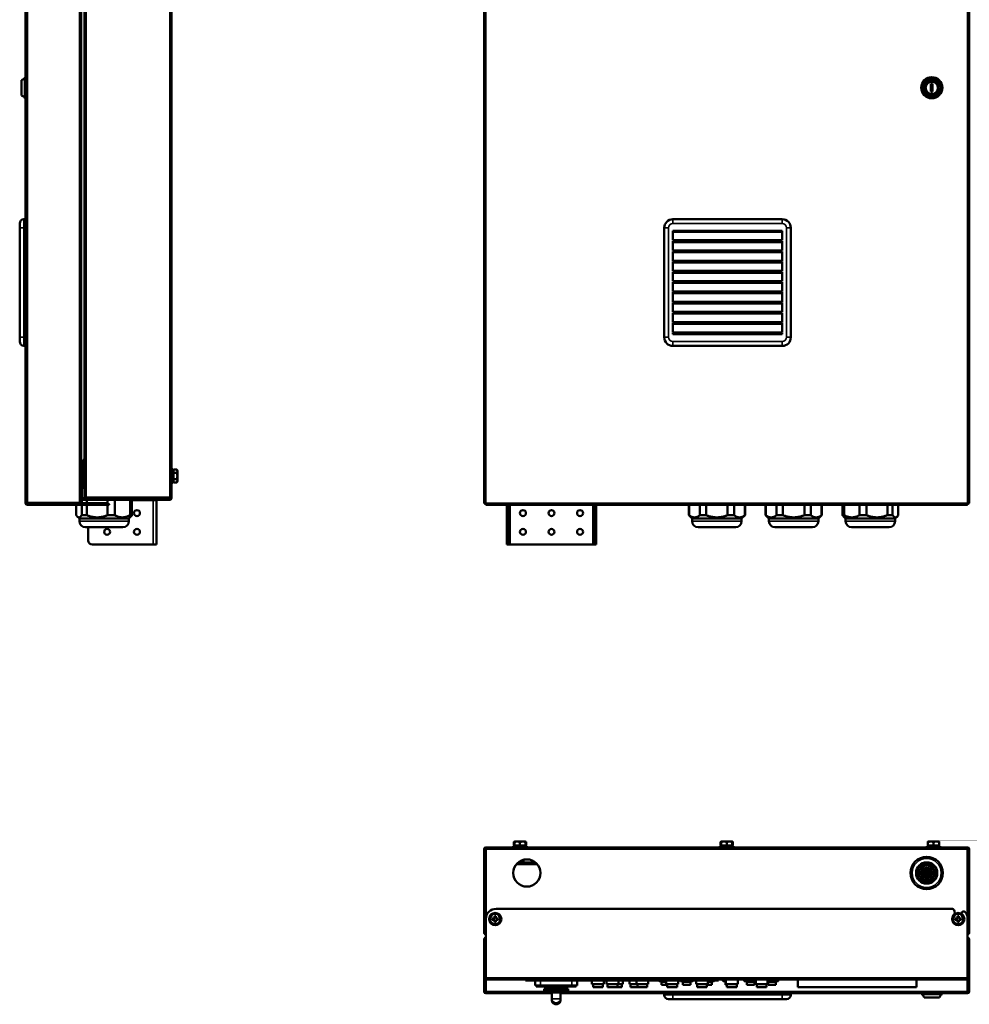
# Model space of a CAD drawing. Header units: millimetres. Extents: x -687 to 6545, y -1613 to 2022.
# Tile 1 of 36: x -681 to 433, y -936 to 219. Entities that reach past the tile are written whole.
import ezdxf

# ---------------------------------------------------------------- set-up
doc = ezdxf.new("R2010")
doc.units = ezdxf.units.MM
doc.layers.add('Видимые тонкие (ГОСТ)', color=7, linetype='Continuous', lineweight=35)
doc.layers.add('Видимый контур (ГОСТ)', color=7, linetype='Continuous', lineweight=50)

msp = doc.modelspace()

# ---------------------------------------------------------------- linework, layer by layer
at = {"layer": 'Видимые тонкие (ГОСТ)'}
for p, q in [((-602.7, 801.6), (-602.7, -341.1)), ((-504.7, -341.1), (-504.7, 801.6)), ((-671.7, 625.7), (-671.7, -347.1)), ((-610.7, -347.1), (-610.7, 625.7)), ((-134, 625.7), (-134, -347.1)), ((431, -347.1), (431, 625.7)), ((-675.7, -15), (-675.7, -25)), ((85.2, -15), (85.2, -20)), ((85.2, -20), (213.7, -20)), ((213.7, -15), (213.7, -20)), ((-675.7, -25), (-680.7, -25)), ((-675.7, -153.5), (-675.7, -25)), ((-675.7, -25), (-673.7, -25)), ((75.2, -25), (80.2, -25)), ((80.2, -153.5), (80.2, -25)), ((223.7, -25), (218.7, -25)), ((218.7, -25), (218.7, -153.5)), ((-675.7, -153.5), (-680.7, -153.5)), ((-675.7, -153.5), (-675.7, -163.5)), ((-673.7, -153.5), (-675.7, -153.5)), ((75.2, -153.5), (80.2, -153.5)), ((85.2, -158.5), (85.2, -163.5)), ((213.7, -158.5), (85.2, -158.5)), ((213.7, -163.5), (213.7, -158.5)), ((223.7, -153.5), (218.7, -153.5)), ((-602.7, -341.1), (-504.7, -341.1)), ((-600.7, -344.3), (-600.7, -343.3)), ((-524.2, -396.7), (-524.2, -344.7)), ((-504.7, -344.3), (-504.7, -343.3)), ((-503.7, -342.2), (-502.7, -342.2)), ((-672.7, -348.2), (-673.7, -348.2)), ((-671.7, -347.1), (-610.7, -347.1)), ((-671.7, -349.2), (-671.7, -350.2)), ((-585.7, -349.2), (-585.7, -348.2)), ((-585.7, -349.2), (-585.7, -350.2)), ((-580.2, -348.2), (-580.2, -349.2)), ((-578.5, -348.2), (-578.5, -349.2)), ((-577.5, -349.2), (-577.5, -350.2)), ((-134, -348.2), (431, -348.2)), ((-105.5, -350.2), (-105.5, -396.7)), ((-8.5, -396.7), (-8.5, -350.2)), ((-610.7, -369.2), (-552.7, -369.2)), ((108, -369.2), (166, -369.2)), ((198, -369.2), (256, -369.2)), ((288, -369.2), (346, -369.2)), ((-107.5, -391.7), (-109.5, -391.7)), ((-4.5, -391.7), (-6.5, -391.7)), ((431, -753.9), (-134, -753.9)), ((-134, -904.9), (431, -904.9)), ((-80.5, -907.9), (-80.5, -906.9)), ((-70, -913.9), (-70, -907.9)), ((-33, -913.9), (-33, -907.9)), ((69, -908.4), (69.5, -908.4)), ((69.5, -908.4), (69.5, -907.9)), ((69.5, -908.4), (69.5, -908.9)), ((77.5, -908.4), (69.5, -908.4)), ((72, -910), (77.5, -910)), ((94, -908.4), (94.5, -908.4)), ((94.5, -908.4), (94.5, -907.9)), ((94.5, -908.4), (94.5, -908.9)), ((108.5, -908.4), (94.5, -908.4)), ((97, -910), (106, -910)), ((108.5, -907.9), (108.5, -908.4)), ((108.5, -908.4), (109, -908.4)), ((108.5, -908.9), (108.5, -908.4)), ((133.5, -908.4), (126.5, -908.4)), ((126.5, -910), (131, -910)), ((133.5, -907.9), (133.5, -908.4)), ((133.5, -908.4), (134, -908.4)), ((133.5, -908.9), (133.5, -908.4)), ((144, -908.4), (144.5, -908.4)), ((144.5, -908.4), (144.5, -906.9)), ((144.5, -908.4), (144.5, -908.9)), ((147.5, -908.4), (144.5, -908.4)), ((147, -910), (147.5, -910)), ((169, -908.4), (169.5, -908.4)), ((169.5, -908.4), (169.5, -906.9)), ((169.5, -908.4), (169.5, -908.9)), ((182.5, -908.4), (169.5, -908.4)), ((172, -910), (181, -910)), ((208.5, -908.4), (196.5, -908.4)), ((197, -910), (206, -910)), ((208.5, -906.9), (208.5, -908.4)), ((208.5, -908.4), (209, -908.4)), ((208.5, -908.9), (208.5, -908.4)), ((-134, -920.9), (-65.2, -920.9)), ((-70, -913.9), (-70, -914.9)), ((-65.5, -919.9), (-37.5, -919.9)), ((-56.5, -921.9), (-56.5, -929.7)), ((-46.5, -929.7), (-46.5, -921.9)), ((-37.8, -920.9), (431, -920.9)), ((-33, -913.9), (-33, -914.9)), ((85.2, -924.9), (85.2, -922.9)), ((213.7, -922.9), (213.7, -924.9)), ((-56.6, -930.9), (-56.6, -930.9)), ((-56.5, -929.7), (-46.5, -929.7)), ((-46.4, -930.9), (-46.4, -930.9)), ((75.2, -924.9), (85.2, -924.9)), ((85.2, -924.9), (85.2, -929.9)), ((213.7, -924.9), (85.2, -924.9)), ((213.7, -924.9), (213.7, -929.9)), ((213.7, -924.9), (223.7, -924.9))]:
    msp.add_line(p, q, dxfattribs=at)
for centre, radius in [((383, -781.9), 17), ((383, -781.9), 11.5), ((383, -781.9), 8.6), ((383, -781.9), 5.5), ((383, -781.9), 3.4), ((383, -781.9), 1.1), ((-123, -835.9), 6.35), ((420, -835.9), 6.35)]:
    msp.add_circle(centre, radius, dxfattribs=at)
for centre, start, end in [((85.2, -25), 90, 180), ((213.7, -25), 0, 90), ((85.2, -153.5), 180, 270), ((213.7, -153.5), 270, 0)]:
    msp.add_arc(centre, 5, start, end, dxfattribs=at)
for major_axis, start_param, end_param in [((-4.97, 0.52), 0.119985, 1.66048), ((4.97, 0.52), 4.622706, 6.1632)]:
    msp.add_ellipse((-51.5, -929.7), major_axis=major_axis, ratio=0.863634, start_param=start_param, end_param=end_param, dxfattribs=at)
for points, knots in [([(-56.5, -929.7), (-56.5, -930.1), (-56.6, -930.4), (-56.6, -930.7), (-56.6, -930.9), (-56.6, -930.9)], [-2.9486726, -2.9486726, -2.9486726, -2.9486726, -2.7185195, -2.7185195, -2.5874479, -2.5874479, -2.5874479, -2.5874479]), ([(-51.6, -935.9), (-51.6, -935.8), (-51.6, -935.6), (-51.6, -935), (-51.5, -934.6), (-51.5, -934)], [2.5520663, 2.5520663, 2.5520663, 2.5520663, 2.7185195, 2.7185195, 2.9486726, 2.9486726, 2.9486726, 2.9486726]), ([(-51.5, -934), (-51.4, -934.8), (-51.4, -935.3), (-51.4, -935.8), (-51.4, -935.9), (-51.4, -935.9)], [0, 0, 0, 0, 0.3102221, 0.3102221, 0.3966081, 0.3966081, 0.3966081, 0.3966081]), ([(-46.4, -930.9), (-46.4, -930.9), (-46.4, -930.9), (-46.4, -930.6), (-46.5, -930.2), (-46.5, -929.7)], [-0.3612264, -0.3612264, -0.3612264, -0.3612264, -0.3102221, -0.3102221, 0, 0, 0, 0])]:
    msp.add_open_spline(points, degree=3, knots=knots, dxfattribs=at)
at = {"layer": 'Видимый контур (ГОСТ)'}
for p, q in [((-604.7, -340.3), (-604.7, 800.8)), ((-502.7, 801.6), (-502.7, -341.1)), ((-673.7, -347.1), (-673.7, 625.7)), ((-608.7, 625.7), (-608.7, -347.1)), ((-136, -347.1), (-136, 625.7)), ((433, 625.7), (433, -347.1)), ((-678.7, 148.3), (-674.7, 150.3)), ((-674.7, 126.8), (-674.7, 151.7)), ((-674.7, 151.7), (-673.7, 151.7)), ((-678.7, 130.3), (-678.7, 148.3)), ((388, 143.8), (390, 143.8)), ((388, 134.8), (388, 143.8)), ((390, 143.8), (390, 134.8)), ((-678.7, 130.3), (-674.7, 128.3)), ((390, 134.8), (388, 134.8)), ((-674.7, 126.8), (-673.7, 126.8)), ((-680.7, -25), (-680.7, -20)), ((-673.7, -15), (-675.7, -15)), ((213.7, -15), (85.2, -15)), ((-680.7, -25), (-680.7, -153.5)), ((75.2, -25), (75.2, -153.5)), ((85.2, -28.7), (213.7, -28.7)), ((85.2, -39.7), (85.2, -28.7)), ((213.7, -29.7), (85.2, -29.7)), ((86.5, -29.7), (86.5, -28.7)), ((88.5, -29.7), (88.5, -28.7)), ((210.5, -28.7), (210.5, -29.7)), ((213.7, -28.7), (213.7, -39.7)), ((223.7, -153.5), (223.7, -25)), ((85.2, -39.7), (213.7, -39.7)), ((85.2, -40.7), (213.7, -40.7)), ((85.2, -51.7), (85.2, -40.7)), ((213.7, -41.7), (85.2, -41.7)), ((86.5, -41.7), (86.5, -40.7)), ((88.5, -41.7), (88.5, -40.7)), ((210.5, -40.7), (210.5, -41.7)), ((213.7, -40.7), (213.7, -51.7)), ((85.2, -51.7), (213.7, -51.7)), ((85.2, -52.7), (213.7, -52.7)), ((85.2, -63.7), (85.2, -52.7)), ((213.7, -53.7), (85.2, -53.7)), ((86.5, -53.7), (86.5, -52.7)), ((88.5, -53.7), (88.5, -52.7)), ((210.5, -52.7), (210.5, -53.7)), ((213.7, -52.7), (213.7, -63.7)), ((85.2, -63.7), (213.7, -63.7)), ((85.2, -64.7), (213.7, -64.7)), ((85.2, -75.7), (85.2, -64.7)), ((213.7, -65.7), (85.2, -65.7)), ((86.5, -65.7), (86.5, -64.7)), ((88.5, -65.7), (88.5, -64.7)), ((210.5, -64.7), (210.5, -65.7)), ((213.7, -64.7), (213.7, -75.7)), ((85.2, -75.7), (213.7, -75.7)), ((85.2, -76.7), (213.7, -76.7)), ((85.2, -87.7), (85.2, -76.7)), ((213.7, -77.7), (85.2, -77.7)), ((86.5, -77.7), (86.5, -76.7)), ((88.5, -77.7), (88.5, -76.7)), ((210.5, -76.7), (210.5, -77.7)), ((213.7, -76.7), (213.7, -87.7)), ((85.2, -87.7), (213.7, -87.7)), ((85.2, -88.7), (213.7, -88.7)), ((85.2, -99.7), (85.2, -88.7)), ((213.7, -89.7), (85.2, -89.7)), ((86.5, -89.7), (86.5, -88.7)), ((88.5, -89.7), (88.5, -88.7)), ((210.5, -88.7), (210.5, -89.7)), ((213.7, -88.7), (213.7, -99.7)), ((85.2, -99.7), (213.7, -99.7)), ((85.2, -100.7), (213.7, -100.7)), ((85.2, -111.7), (85.2, -100.7)), ((213.7, -101.7), (85.2, -101.7)), ((86.5, -101.7), (86.5, -100.7)), ((88.5, -101.7), (88.5, -100.7)), ((210.5, -100.7), (210.5, -101.7)), ((213.7, -100.7), (213.7, -111.7)), ((85.2, -111.7), (213.7, -111.7)), ((85.2, -112.7), (213.7, -112.7)), ((85.2, -123.7), (85.2, -112.7)), ((213.7, -113.7), (85.2, -113.7)), ((86.5, -113.7), (86.5, -112.7)), ((88.5, -113.7), (88.5, -112.7)), ((210.5, -112.7), (210.5, -113.7)), ((213.7, -112.7), (213.7, -123.7)), ((85.2, -123.7), (213.7, -123.7)), ((85.2, -124.7), (213.7, -124.7)), ((85.2, -135.7), (85.2, -124.7)), ((213.7, -125.7), (85.2, -125.7)), ((86.5, -125.7), (86.5, -124.7)), ((88.5, -125.7), (88.5, -124.7)), ((210.5, -124.7), (210.5, -125.7)), ((213.7, -124.7), (213.7, -135.7)), ((85.2, -135.7), (213.7, -135.7)), ((85.2, -136.7), (213.7, -136.7)), ((85.2, -147.7), (85.2, -136.7)), ((213.7, -137.7), (85.2, -137.7)), ((86.5, -137.7), (86.5, -136.7)), ((88.5, -137.7), (88.5, -136.7)), ((210.5, -136.7), (210.5, -137.7)), ((213.7, -136.7), (213.7, -147.7)), ((85.2, -147.7), (213.7, -147.7)), ((85.2, -148.7), (213.7, -148.7)), ((85.2, -149.7), (85.2, -148.7)), ((213.7, -149.7), (85.2, -149.7)), ((86.5, -149.7), (86.5, -148.7)), ((88.5, -149.7), (88.5, -148.7)), ((210.5, -148.7), (210.5, -149.7)), ((213.7, -148.7), (213.7, -149.7)), ((-680.7, -158.5), (-680.7, -153.5)), ((-675.7, -163.5), (-673.7, -163.5)), ((85.2, -163.5), (213.7, -163.5)), ((-604.7, -296.2), (-606.7, -298.2)), ((-606.7, -298.2), (-606.7, -330.2)), ((-604.7, -298.2), (-606.7, -298.2)), ((-501.1, -308.2), (-502.7, -308.2)), ((-501.1, -324.2), (-501.1, -308.2)), ((-500.5, -310.5), (-501.1, -310.5)), ((-500.5, -308.7), (-496.4, -308.7)), ((-500.5, -312.3), (-500.5, -308.7)), ((-495.8, -309.7), (-496.3, -308.9)), ((-495.8, -310.5), (-495.8, -309.7)), ((-495.8, -316.1), (-495.8, -310.5)), ((-500.5, -321.9), (-501.1, -321.9)), ((-500.5, -312.3), (-496.4, -312.3)), ((-500.5, -319.8), (-500.5, -312.3)), ((-500.5, -319.8), (-496.4, -319.8)), ((-500.5, -323.8), (-500.5, -319.8)), ((-495.8, -322.7), (-496.3, -323.6)), ((-495.8, -321.8), (-495.8, -316.1)), ((-495.8, -322.7), (-495.8, -321.8)), ((-608.7, -330.2), (-608, -330.2)), ((-608, -330.2), (-608, -342.2)), ((-608, -330.2), (-604.7, -330.2)), ((-501.1, -324.2), (-502.7, -324.2)), ((-500.5, -323.8), (-496.4, -323.8)), ((-608.7, -342.2), (-602.7, -342.2)), ((-602.7, -343.2), (-608.7, -343.2)), ((-608.7, -343.3), (-602.7, -343.3)), ((-602.7, -344.3), (-608.7, -344.3)), ((-608, -344.3), (-608, -348.2)), ((-606.7, -343.2), (-606.7, -343.3)), ((-604.7, -341.1), (-604.7, -340.3)), ((-604.7, -341.1), (-602.7, -341.1)), ((-602.7, -343.2), (-602.7, -341.1)), ((-504.7, -343.2), (-602.7, -343.2)), ((-602.7, -343.3), (-600.7, -343.3)), ((-602.7, -343.3), (-602.7, -344.3)), ((-600.7, -344.3), (-602.7, -344.3)), ((-601.9, -348.2), (-601.9, -344.3)), ((-504.7, -343.3), (-600.7, -343.3)), ((-600.7, -344.3), (-504.7, -344.3)), ((-577.6, -344.3), (-577.6, -348.2)), ((-569.2, -362.2), (-569.2, -344.3)), ((-556.7, -343.2), (-556.7, -343.3)), ((-551.3, -344.3), (-551.3, -362.2)), ((-549, -362.2), (-549, -344.3)), ((-549, -344.7), (-524.2, -344.7)), ((-520.2, -344.7), (-524.2, -344.7)), ((-522.2, -343.3), (-522.2, -343.2)), ((-522.2, -344.7), (-522.2, -344.3)), ((-520.2, -343.2), (-520.2, -343.3)), ((-520.2, -344.3), (-520.2, -344.7)), ((-520.2, -344.7), (-520.2, -396.7)), ((-504.7, -343.2), (-504.7, -341.1)), ((-502.7, -341.1), (-504.7, -341.1)), ((-503.7, -342.2), (-503.7, -341.1)), ((-502.7, -341.1), (-502.7, -342.2)), ((-671.7, -347.1), (-673.7, -347.1)), ((-673.7, -348.2), (-673.7, -347.1)), ((-672.7, -347.1), (-672.7, -348.2)), ((-671.7, -347.1), (-671.7, -349.2)), ((-610.7, -349.2), (-671.7, -349.2)), ((-671.7, -349.2), (-585.7, -349.2)), ((-671.7, -350.2), (-585.7, -350.2)), ((-614.4, -349.2), (-614.4, -349.2)), ((-614.4, -362.2), (-614.4, -350.2)), ((-610.7, -349.2), (-610.7, -347.1)), ((-608.7, -347.1), (-610.7, -347.1)), ((-610.7, -348.2), (-585.7, -348.2)), ((-585.7, -349.2), (-610.7, -349.2)), ((-608, -349.2), (-608, -349.2)), ((-608, -350.2), (-608, -362.2)), ((-601.9, -349.2), (-601.9, -349.2)), ((-601.9, -362.2), (-601.9, -350.2)), ((-580.2, -348.2), (-585.7, -348.2)), ((-585.7, -349.2), (-580.2, -349.2)), ((-585.7, -349.2), (-577.5, -349.2)), ((-577.5, -350.2), (-585.7, -350.2)), ((-580.2, -348.2), (-579.4, -348.2)), ((-579.4, -349.2), (-580.2, -349.2)), ((-579.4, -349.2), (-579.4, -348.2)), ((-579.4, -348.2), (-578.5, -348.2)), ((-578.5, -349.2), (-579.4, -349.2)), ((-578.5, -348.2), (-576.7, -348.2)), ((-576.7, -349.2), (-578.5, -349.2)), ((-577.6, -349.2), (-577.6, -349.2)), ((-577.6, -350.2), (-577.6, -362.2)), ((-577.5, -349.2), (-577.1, -349.2)), ((-577.1, -350.2), (-577.5, -350.2)), ((-577.1, -349.2), (-575.7, -349.2)), ((-577.1, -350.2), (-577.1, -349.2)), ((-575.7, -350.2), (-577.1, -350.2)), ((-576.7, -349.2), (-576.7, -348.2)), ((-575.7, -350.2), (-575.7, -349.2)), ((-134, -347.1), (-136, -347.1)), ((-134, -347.1), (-134, -348.2)), ((-134, -348.2), (-134, -350.2)), ((431, -350.2), (-134, -350.2)), ((-109.5, -350.2), (-109.5, -391.7)), ((-107.5, -350.2), (-107.5, -391.7)), ((-6.5, -391.7), (-6.5, -350.2)), ((-4.5, -391.7), (-4.5, -350.2)), ((104, -350.2), (104, -362.2)), ((104.3, -362.2), (104.3, -350.2)), ((116.9, -350.2), (116.9, -362.2)), ((124.4, -362.2), (124.4, -350.2)), ((149.6, -350.2), (149.6, -362.2)), ((157.1, -362.2), (157.1, -350.2)), ((169.7, -350.2), (169.7, -362.2)), ((170, -350.2), (170, -362.2)), ((194, -350.2), (194, -362.2)), ((194.3, -362.2), (194.3, -350.2)), ((206.9, -350.2), (206.9, -362.2)), ((214.4, -362.2), (214.4, -350.2)), ((239.6, -350.2), (239.6, -362.2)), ((247.1, -362.2), (247.1, -350.2)), ((259.7, -350.2), (259.7, -362.2)), ((260, -350.2), (260, -362.2)), ((284.3, -350.2), (284.3, -362.2)), ((286.4, -362.2), (286.4, -350.2)), ((304.1, -350.2), (304.1, -362.2)), ((312.5, -362.2), (312.5, -350.2)), ((336.9, -350.2), (336.9, -362.2)), ((343.1, -362.2), (343.1, -350.2)), ((349.7, -350.2), (349.7, -362.2)), ((433, -347.1), (431, -347.1)), ((431, -348.2), (431, -347.1)), ((431, -350.2), (431, -348.2)), ((-610.7, -366.2), (-613.2, -363.7)), ((-610.7, -366.2), (-552.7, -366.2)), ((-610.7, -366.2), (-610.7, -369.2)), ((-608, -362.2), (-601.9, -362.2)), ((-577.6, -362.2), (-569.2, -362.2)), ((-552.7, -366.2), (-550.2, -363.7)), ((-552.7, -366.2), (-552.7, -369.2)), ((-551.3, -362.2), (-549, -362.2)), ((104, -362.2), (104.3, -362.2)), ((108, -366.2), (104, -362.2)), ((108, -366.2), (166, -366.2)), ((108, -366.2), (108, -369.2)), ((116.9, -362.2), (124.4, -362.2)), ((149.6, -362.2), (157.1, -362.2)), ((166, -366.2), (170, -362.2)), ((166, -366.2), (166, -369.2)), ((169.7, -362.2), (170, -362.2)), ((194, -362.2), (194.3, -362.2)), ((198, -366.2), (194, -362.2)), ((198, -366.2), (256, -366.2)), ((198, -366.2), (198, -369.2)), ((206.9, -362.2), (214.4, -362.2)), ((239.6, -362.2), (247.1, -362.2)), ((256, -366.2), (260, -362.2)), ((256, -366.2), (256, -369.2)), ((259.7, -362.2), (260, -362.2)), ((284.3, -362.2), (286.4, -362.2)), ((288, -366.2), (285.4, -363.6)), ((288, -366.2), (346, -366.2)), ((288, -366.2), (288, -369.2)), ((304.1, -362.2), (312.5, -362.2)), ((336.9, -362.2), (343.1, -362.2)), ((346, -366.2), (348.6, -363.6)), ((346, -366.2), (346, -369.2)), ((-603.7, -376.2), (-559.7, -376.2)), ((-600.2, -391.7), (-600.2, -376.2)), ((115, -376.2), (159, -376.2)), ((205, -376.2), (249, -376.2)), ((295, -376.2), (339, -376.2)), ((-109.5, -396.7), (-109.5, -391.7)), ((-107.5, -391.7), (-107.5, -396.7)), ((-6.5, -396.7), (-6.5, -391.7)), ((-4.5, -391.7), (-4.5, -396.7)), ((-524.2, -396.7), (-595.2, -396.7)), ((-524.2, -396.7), (-520.2, -396.7)), ((-109.5, -396.7), (-107.5, -396.7)), ((-107.5, -396.7), (-105.5, -396.7)), ((-8.5, -396.7), (-105.5, -396.7)), ((-6.5, -396.7), (-8.5, -396.7)), ((-6.5, -396.7), (-4.5, -396.7)), ((-102, -750.3), (-86, -750.3)), ((-102, -751.9), (-102, -750.3)), ((-101.2, -749.7), (-101.2, -745.6)), ((-100.5, -749.7), (-101.2, -749.7)), ((-100.5, -745), (-100.7, -745.2)), ((-97.2, -745), (-100.5, -745)), ((-100.5, -749.7), (-100.5, -745.6)), ((-94, -749.7), (-100.5, -749.7)), ((-99.7, -749.7), (-99.7, -750.3)), ((-90.7, -745), (-97.2, -745)), ((-94, -749.7), (-94, -745.6)), ((-87.5, -749.7), (-94, -749.7)), ((-87.5, -745), (-90.7, -745)), ((-88.3, -749.7), (-88.3, -750.3)), ((-87.5, -745), (-87.3, -745.2)), ((-87.5, -749.7), (-87.5, -745.6)), ((-86.8, -749.7), (-87.5, -749.7)), ((-86.8, -749.7), (-86.8, -745.6)), ((-86, -751.9), (-86, -750.3)), ((140.5, -750.3), (156.5, -750.3)), ((140.5, -751.9), (140.5, -750.3)), ((141.2, -749.7), (141.2, -745.6)), ((142, -749.7), (141.2, -749.7)), ((142, -745), (141.8, -745.2)), ((145.3, -745), (142, -745)), ((142, -749.7), (142, -745.6)), ((148.5, -749.7), (142, -749.7)), ((142.8, -749.7), (142.8, -750.3)), ((151.8, -745), (145.3, -745)), ((148.5, -749.7), (148.5, -745.6)), ((155, -749.7), (148.5, -749.7)), ((155, -745), (151.8, -745)), ((154.2, -749.7), (154.2, -750.3)), ((155, -745), (155.2, -745.2)), ((155, -749.7), (155, -745.6)), ((155.8, -749.7), (155, -749.7)), ((155.8, -749.7), (155.8, -745.6)), ((156.5, -751.9), (156.5, -750.3)), ((383, -750.3), (399, -750.3)), ((383, -751.9), (383, -750.3)), ((384.4, -749.7), (384.4, -745.6)), ((384.5, -749.7), (384.4, -749.7)), ((387.8, -745), (384.5, -745)), ((384.5, -745), (384.5, -745)), ((384.5, -749.7), (384.5, -745.6)), ((391, -749.7), (384.5, -749.7)), ((385.3, -749.7), (385.3, -750.3)), ((394.3, -745), (387.8, -745)), ((391, -749.7), (391, -745.6)), ((397.5, -749.7), (391, -749.7)), ((397.5, -745), (394.3, -745)), ((396.7, -749.7), (396.7, -750.3)), ((397.5, -745), (397.5, -745)), ((397.5, -749.7), (397.5, -745.6)), ((397.6, -749.7), (397.5, -749.7)), ((397.6, -749.7), (397.6, -745.6)), ((399, -751.9), (399, -750.3)), ((-134, -753.9), (-136, -753.9)), ((-136, -851.9), (-136, -753.9)), ((-134, -751.9), (-134, -753.9)), ((-134, -751.9), (431, -751.9)), ((-134, -835.9), (-134, -753.9)), ((431, -753.9), (431, -751.9)), ((431, -753.9), (431, -835)), ((433, -753.9), (431, -753.9)), ((433, -753.9), (433, -851.9)), ((-73.9, -771.4), (-98.1, -771.4)), ((-90.8, -770.3), (-97, -770.3)), ((-96.2, -769.6), (-90, -769.6)), ((-90.8, -770.3), (-90, -769.6)), ((-90, -766.4), (-90, -769.6)), ((-76, -769.4), (-90, -769.4)), ((-122, -823.9), (412.6, -823.9)), ((415.9, -829.9), (415.6, -826.7)), ((-134, -835.9), (-134, -904.9)), ((-126.5, -835.2), (-126.5, -836.7)), ((-124.7, -835.2), (-126.5, -835.2)), ((-126.5, -836.7), (-124.7, -836.7)), ((-123.7, -832.4), (-123.7, -834.2)), ((-122.2, -832.4), (-123.7, -832.4)), ((-123.7, -837.7), (-123.7, -839.4)), ((-123.7, -839.4), (-122.2, -839.4)), ((-122.2, -834.2), (-122.2, -832.4)), ((-122.2, -839.4), (-122.2, -837.7)), ((-119.5, -835.2), (-121.2, -835.2)), ((-121.2, -836.7), (-119.5, -836.7)), ((-119.5, -836.7), (-119.5, -835.2)), ((416.5, -835.2), (416.5, -836.7)), ((418.2, -835.2), (416.5, -835.2)), ((416.5, -836.7), (418.2, -836.7)), ((419.2, -832.4), (419.2, -834.2)), ((420.7, -832.4), (419.2, -832.4)), ((419.2, -837.7), (419.2, -839.4)), ((419.2, -839.4), (420.7, -839.4)), ((420.7, -834.2), (420.7, -832.4)), ((420.7, -839.4), (420.7, -837.7)), ((423.5, -835.2), (421.7, -835.2)), ((421.7, -836.7), (423.5, -836.7)), ((423.5, -836.7), (423.5, -835.2)), ((431, -904.9), (431, -835)), ((-134, -851.9), (-136, -851.9)), ((433, -851.9), (431, -851.9)), ((-136, -904.9), (-136, -859.9)), ((-134, -859.9), (-136, -859.9)), ((433, -859.9), (431, -859.9)), ((433, -859.9), (433, -904.9)), ((-136, -920.9), (-136, -904.9)), ((-136, -904.9), (-134, -904.9)), ((-134, -906.9), (-134, -904.9)), ((-134, -920.9), (-134, -906.9)), ((431, -906.9), (-134, -906.9)), ((-87.5, -906.9), (-87.5, -907.9)), ((-80.5, -907.9), (-87.5, -907.9)), ((-80.5, -907.9), (139, -907.9)), ((-76, -913.9), (-76, -907.9)), ((-27, -913.9), (-27, -907.9)), ((-9.5, -907.9), (-9.5, -912.4)), ((-9.5, -912.4), (4.5, -912.4)), ((-8.2, -912.4), (-8.2, -915.9)), ((3.3, -912.4), (3.3, -915.9)), ((4.5, -907.9), (4.5, -912.4)), ((7.5, -907.9), (7.5, -912.4)), ((7.5, -912.4), (21.5, -912.4)), ((8.8, -912.4), (8.8, -915.9)), ((20.3, -912.4), (20.3, -915.9)), ((21.5, -907.9), (21.5, -912.4)), ((21.5, -912.4), (26.5, -912.4)), ((25.3, -912.4), (25.3, -915.9)), ((26.5, -907.9), (26.5, -912.4)), ((34.5, -907.9), (34.5, -912.4)), ((34.5, -912.4), (42.5, -912.4)), ((35.8, -912.4), (35.8, -915.9)), ((42.5, -907.9), (42.5, -912.4)), ((42.5, -912.4), (56.5, -912.4)), ((43.8, -912.4), (43.8, -915.9)), ((55.3, -912.4), (55.3, -915.9)), ((56.5, -907.9), (56.5, -912.4)), ((69, -907.9), (69, -908.4)), ((69.5, -908.9), (77.5, -908.9)), ((72, -908.9), (72, -909.4)), ((72, -909.4), (72, -910)), ((72, -909.4), (77.5, -909.4)), ((72, -910), (72, -913)), ((77.5, -907.9), (77.5, -912.4)), ((77.5, -912.4), (91.5, -912.4)), ((78.8, -912.4), (78.8, -915.9)), ((90.3, -912.4), (90.3, -915.9)), ((91.5, -907.9), (91.5, -912.4)), ((94, -907.9), (94, -908.4)), ((94.5, -908.9), (108.5, -908.9)), ((97, -908.9), (97, -909.4)), ((97, -909.4), (97, -910)), ((97, -909.4), (106, -909.4)), ((97, -910), (97, -913)), ((106, -908.9), (106, -909.4)), ((106, -910), (106, -909.4)), ((106, -910), (106, -913)), ((109, -908.4), (109, -907.9)), ((112.5, -907.9), (112.5, -912.4)), ((112.5, -912.4), (126.5, -912.4)), ((113.8, -912.4), (113.8, -915.9)), ((125.3, -912.4), (125.3, -915.9)), ((126.5, -907.9), (126.5, -912.4)), ((126.5, -908.9), (133.5, -908.9)), ((126.5, -909.4), (131, -909.4)), ((131, -908.9), (131, -909.4)), ((131, -910), (131, -909.4)), ((131, -910), (131, -913)), ((134, -908.4), (134, -907.9)), ((139, -906.9), (139, -907.9)), ((144, -906.9), (144, -908.4)), ((144.5, -908.9), (147.5, -908.9)), ((147, -908.9), (147, -909.4)), ((147, -909.4), (147, -910)), ((147, -909.4), (147.5, -909.4)), ((147, -910), (147, -913)), ((147.5, -906.9), (147.5, -912.4)), ((147.5, -912.4), (161.5, -912.4)), ((148.8, -912.4), (148.8, -915.9)), ((160.3, -912.4), (160.3, -915.9)), ((161.5, -906.9), (161.5, -912.4)), ((169, -906.9), (169, -908.4)), ((169.5, -908.9), (182.5, -908.9)), ((172, -908.9), (172, -909.4)), ((172, -909.4), (172, -910)), ((172, -909.4), (181, -909.4)), ((172, -910), (172, -913)), ((181, -908.9), (181, -909.4)), ((181, -910), (181, -909.4)), ((181, -910), (181, -913)), ((182.5, -906.9), (182.5, -912.4)), ((182.5, -912.4), (196.5, -912.4)), ((183.8, -912.4), (183.8, -915.9)), ((195.3, -912.4), (195.3, -915.9)), ((196.5, -906.9), (196.5, -912.4)), ((196.5, -908.9), (208.5, -908.9)), ((197, -908.9), (197, -909.4)), ((197, -909.4), (197, -910)), ((197, -909.4), (206, -909.4)), ((197, -910), (197, -913)), ((206, -908.9), (206, -909.4)), ((206, -910), (206, -909.4)), ((206, -910), (206, -913)), ((209, -908.4), (209, -906.9)), ((232, -906.9), (232, -915.9)), ((371, -906.9), (371, -915.9)), ((431, -904.9), (433, -904.9)), ((431, -904.9), (431, -906.9)), ((431, -906.9), (431, -920.9)), ((433, -904.9), (433, -920.9)), ((-136, -920.9), (-134, -920.9)), ((-134, -920.9), (-134, -922.9)), ((-56.6, -922.9), (-134, -922.9)), ((-76, -913.9), (-70, -913.9)), ((-75, -913.9), (-75, -914.9)), ((-75, -914.9), (-70, -914.9)), ((-33, -913.9), (-70, -913.9)), ((-33, -914.9), (-70, -914.9)), ((-37.5, -917.9), (-65.5, -917.9)), ((-65.5, -917.9), (-65.5, -919.9)), ((-39.5, -921.9), (-63.5, -921.9)), ((-60, -914.9), (-60, -917.9)), ((-56.6, -921.9), (-56.6, -930.9)), ((-46.4, -921.9), (-46.4, -930.9)), ((431, -922.9), (-46.4, -922.9)), ((-43, -914.9), (-43, -917.9)), ((-37.5, -917.9), (-37.5, -919.9)), ((-33, -913.9), (-27, -913.9)), ((-33, -914.9), (-28, -914.9)), ((-28, -913.9), (-28, -914.9)), ((-8.2, -915.9), (3.3, -915.9)), ((8.8, -915.9), (20.3, -915.9)), ((20.3, -915.9), (25.3, -915.9)), ((35.8, -915.9), (43.8, -915.9)), ((43.8, -915.9), (55.3, -915.9)), ((72, -913), (78.8, -913)), ((75.2, -922.9), (75.2, -924.9)), ((78.8, -915.9), (90.3, -915.9)), ((97, -913), (106, -913)), ((113.8, -915.9), (125.3, -915.9)), ((125.3, -913), (131, -913)), ((147, -913), (148.8, -913)), ((148.8, -915.9), (160.3, -915.9)), ((172, -913), (181, -913)), ((183.8, -915.9), (195.3, -915.9)), ((197, -913), (206, -913)), ((223.7, -924.9), (223.7, -922.9)), ((232, -915.9), (371, -915.9)), ((376.6, -923.9), (376.6, -922.9)), ((401.4, -923.9), (376.6, -923.9)), ((380, -927.9), (378, -923.9)), ((398, -927.9), (400, -923.9)), ((401.4, -923.9), (401.4, -922.9)), ((431, -922.9), (431, -920.9)), ((431, -920.9), (433, -920.9)), ((85.2, -929.9), (80.2, -929.9)), ((85.2, -929.9), (213.7, -929.9)), ((218.7, -929.9), (213.7, -929.9)), ((398, -927.9), (380, -927.9)), ((-51.6, -935.9), (-51.6, -935.9)), ((-51.4, -935.9), (-51.6, -935.9))]:
    msp.add_line(p, q, dxfattribs=at)
for centre, radius in [((389, 139.3), 12.4), ((389, 139.3), 11), ((389, 139.3), 9), ((389, 139.3), 8.31), ((389, 139.3), 7.18), ((-543.2, -359.7), 3.5), ((-90.5, -359.7), 3.5), ((-57, -359.7), 3.5), ((-23.5, -359.7), 3.5), ((-578.2, -381.7), 3.5), ((-543.2, -381.7), 3.5), ((-90.5, -381.7), 3.5), ((-57, -381.7), 3.5), ((-23.5, -381.7), 3.5), ((-86, -781.9), 16), ((383, -781.9), 19), ((383, -781.9), 12.5), ((383, -781.9), 9.6), ((383, -781.9), 6.5), ((383, -781.9), 4.4), ((383, -781.9), 2.1), ((-123, -835.9), 7.25), ((-123, -835.9), 6), ((420, -835.9), 7.25), ((420, -835.9), 6)]:
    msp.add_circle(centre, radius, dxfattribs=at)
for centre, radius, start, end in [((-675.7, -20), 5, 90, 180), ((85.2, -25), 10, 90, 180), ((213.7, -25), 10, 0, 90), ((-675.7, -158.5), 5, 180, 270), ((85.2, -153.5), 10, 180, 270), ((213.7, -153.5), 10, 270, 0), ((-504.7, -342.2), 2, 270, 0), ((-504.7, -342.2), 1, 270, 0), ((-671.7, -348.2), 2, 180, 270), ((-671.7, -348.2), 1, 180, 270), ((-134, -347.1), 2, 180, 270), ((-134, -347.1), 1, 180, 270), ((431, -347.1), 2, 270, 0), ((431, -347.1), 1, 270, 0), ((-603.7, -369.2), 7, 180, 270), ((-559.7, -369.2), 7, 270, 0), ((115, -369.2), 7, 180, 270), ((159, -369.2), 7, 270, 0), ((205, -369.2), 7, 180, 270), ((249, -369.2), 7, 270, 0), ((295, -369.2), 7, 180, 270), ((339, -369.2), 7, 270, 0), ((-595.2, -391.7), 5, 180, 270), ((-134, -753.9), 2, 90, 180), ((-134, -753.9), 1, 90, 180), ((431, -753.9), 2, 0, 90), ((431, -753.9), 1, 0, 90), ((-122, -835.9), 12, 90, 180), ((412.6, -826.9), 3, 5, 90), ((426.5, -830.1), 3, 33.0521, 170.4189), ((419, -835), 12, 0, 33.0521), ((-134, -851.9), 2, 180, 270), ((-134, -851.9), 1, 180, 270), ((431, -851.9), 1, 270, 0), ((431, -851.9), 2, 270, 0), ((-134, -859.9), 2, 90, 180), ((-134, -859.9), 1, 90, 180), ((431, -859.9), 2, 0, 90), ((431, -859.9), 1, 0, 90), ((-134, -904.9), 2, 180, 270), ((-134, -904.9), 1, 180, 270), ((69.5, -908.4), 0.5, 180, 270), ((94.5, -908.4), 0.5, 180, 270), ((108.5, -908.4), 0.5, 270, 0), ((133.5, -908.4), 0.5, 270, 0), ((144.5, -908.4), 0.5, 180, 270), ((169.5, -908.4), 0.5, 180, 270), ((208.5, -908.4), 0.5, 270, 0), ((431, -904.9), 1, 270, 0), ((431, -904.9), 2, 270, 0), ((-134, -920.9), 2, 180, 270), ((-134, -920.9), 1, 180, 270), ((-63.5, -919.9), 2, 180, 270), ((-39.5, -919.9), 2, 270, 0), ((431, -920.9), 1, 270, 0), ((431, -920.9), 2, 270, 0), ((-51.6, -930.9), 5, 180, 270), ((-51.4, -930.9), 5, 270, 0), ((80.2, -924.9), 5, 180, 270), ((218.7, -924.9), 5, 270, 0)]:
    msp.add_arc(centre, radius, start, end, dxfattribs=at)
for points, weights in [([(-495.8, -310.5), (-495.8, -309.7), (-496.4, -308.7)], [1, 1.0379548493, 1]), ([(-496.4, -312.3), (-495.8, -311.4), (-495.8, -310.5)], [1, 1.0379548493, 1]), ([(-495.8, -316.1), (-495.8, -314.3), (-496.4, -312.3)], [1, 1.0379548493, 1]), ([(-496.4, -319.8), (-495.8, -317.8), (-495.8, -316.1)], [1, 1.0379548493, 1]), ([(-495.8, -321.8), (-495.8, -320.9), (-496.4, -319.8)], [1, 1.0379548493, 1]), ([(-496.4, -323.8), (-495.8, -322.7), (-495.8, -321.8)], [1, 1.0379548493, 1]), ([(-496.3, -323.6), (-496.3, -323.7), (-496.4, -323.8)], [1.00379743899, 1.00200459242, 1]), ([(-608, -362.2), (-611.2, -367.1), (-614.4, -362.2)], [1, 1.08196721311, 1]), ([(-577.6, -362.2), (-589.8, -367.1), (-601.9, -362.2)], [1, 1.08196721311, 1]), ([(-551.3, -362.2), (-560.3, -367.1), (-569.2, -362.2)], [1, 1.08196721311, 1]), ([(-550.2, -363.7), (-549.6, -363.2), (-549, -362.2)], [1.02387036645, 1.01450036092, 1]), ([(116.9, -362.2), (110.6, -367.1), (104.3, -362.2)], [1, 1.08196721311, 1]), ([(149.6, -362.2), (137, -367.1), (124.4, -362.2)], [1, 1.08196721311, 1]), ([(169.7, -362.2), (163.4, -367.1), (157.1, -362.2)], [1, 1.08196721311, 1]), ([(206.9, -362.2), (200.6, -367.1), (194.3, -362.2)], [1, 1.08196721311, 1]), ([(239.6, -362.2), (227, -367.1), (214.4, -362.2)], [1, 1.08196721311, 1]), ([(259.7, -362.2), (253.4, -367.1), (247.1, -362.2)], [1, 1.08196721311, 1]), ([(284.3, -362.2), (284.8, -363.1), (285.4, -363.6)], [1, 1.01308034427, 1.02198596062]), ([(304.1, -362.2), (295.3, -367.1), (286.4, -362.2)], [1, 1.08196721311, 1]), ([(336.9, -362.2), (324.7, -367.1), (312.5, -362.2)], [1, 1.08196721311, 1]), ([(349.7, -362.2), (346.4, -367.1), (343.1, -362.2)], [1, 1.08196721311, 1]), ([(-101.2, -745.6), (-101, -745.3), (-100.7, -745.2)], [1, 1.0202886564, 1.01888682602]), ([(-100.5, -745.4), (-100.9, -745.5), (-101.2, -745.6)], [1.01446518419, 1.00972373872, 1]), ([(-100.5, -745.6), (-100.5, -745), (-100.5, -745)], [1, 1.0379548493, 1]), ([(-97.2, -745), (-98.8, -745), (-100.5, -745.6)], [1, 1.0379548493, 1]), ([(-94, -745.6), (-95.7, -745), (-97.2, -745)], [1, 1.0379548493, 1]), ([(-90.7, -745), (-92.3, -745), (-94, -745.6)], [1, 1.0379548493, 1]), ([(-87.5, -745.6), (-89.2, -745), (-90.7, -745)], [1, 1.0379548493, 1]), ([(-87.5, -745), (-87.5, -745), (-87.5, -745.6)], [1, 1.0379548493, 1]), ([(-86.8, -745.6), (-87.2, -745.2), (-87.5, -745.1)], [1, 1.02923453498, 1.01343355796]), ([(141.2, -745.6), (141.5, -745.3), (141.8, -745.2)], [1, 1.01960979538, 1.01895635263]), ([(142, -745.3), (141.6, -745.5), (141.2, -745.6)], [1.01480386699, 1.01007779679, 1]), ([(145.3, -745), (143.7, -745), (142, -745.6)], [1, 1.0379548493, 1]), ([(142, -745.6), (142, -745), (142, -745)], [1, 1.0379548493, 1]), ([(148.5, -745.6), (146.8, -745), (145.3, -745)], [1, 1.0379548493, 1]), ([(151.8, -745), (150.2, -745), (148.5, -745.6)], [1, 1.0379548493, 1]), ([(155, -745.6), (153.3, -745), (151.8, -745)], [1, 1.0379548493, 1]), ([(155, -745), (155, -745), (155, -745.6)], [1, 1.0379548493, 1]), ([(155.8, -745.6), (155.4, -745.2), (155, -745.1)], [1, 1.02890530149, 1.01378374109]), ([(384.4, -745.6), (384.5, -745.1), (384.5, -745)], [1, 1.03620644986, 1.00333571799]), ([(384.5, -745.6), (384.5, -745.6), (384.4, -745.6)], [1.00195666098, 1.00100493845, 1]), ([(387.8, -745), (386.2, -745), (384.5, -745.6)], [1, 1.0379548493, 1]), ([(384.5, -745.6), (384.5, -745), (384.5, -745)], [1, 1.0379548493, 1]), ([(391, -745.6), (389.3, -745), (387.8, -745)], [1, 1.0379548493, 1]), ([(394.3, -745), (392.7, -745), (391, -745.6)], [1, 1.0379548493, 1]), ([(397.5, -745.6), (395.8, -745), (394.3, -745)], [1, 1.0379548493, 1]), ([(397.5, -745), (397.5, -745), (397.5, -745.6)], [1, 1.0379548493, 1]), ([(397.6, -745.6), (397.5, -745.1), (397.5, -745)], [1, 1.03708144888, 1.00170660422])]:
    msp.add_rational_spline(points, weights, degree=2, dxfattribs=at)
for points, knots in [([(-124.7, -835.2), (-124.6, -835.2), (-124.5, -835.2), (-124.2, -835.1), (-124.1, -835), (-124, -834.8), (-123.9, -834.7), (-123.8, -834.4), (-123.7, -834.3), (-123.7, -834.2)], [0, 0, 0, 0, 0.0380703, 0.0380703, 0.0761406, 0.0761406, 0.1142109, 0.1142109, 0.1522813, 0.1522813, 0.1522813, 0.1522813]), ([(-123.7, -837.7), (-123.7, -837.6), (-123.8, -837.4), (-123.9, -837.2), (-124, -837.1), (-124.1, -836.9), (-124.2, -836.8), (-124.5, -836.7), (-124.6, -836.7), (-124.7, -836.7)], [0, 0, 0, 0, 0.0380703, 0.0380703, 0.0761406, 0.0761406, 0.1142109, 0.1142109, 0.1522813, 0.1522813, 0.1522813, 0.1522813]), ([(-122.2, -834.2), (-122.2, -834.3), (-122.2, -834.4), (-122.1, -834.7), (-122, -834.8), (-121.9, -835), (-121.8, -835.1), (-121.5, -835.2), (-121.4, -835.2), (-121.2, -835.2)], [0, 0, 0, 0, 0.0380703, 0.0380703, 0.0761406, 0.0761406, 0.1142109, 0.1142109, 0.1522813, 0.1522813, 0.1522813, 0.1522813]), ([(-121.2, -836.7), (-121.4, -836.7), (-121.5, -836.7), (-121.8, -836.8), (-121.9, -836.9), (-122, -837.1), (-122.1, -837.2), (-122.2, -837.4), (-122.2, -837.6), (-122.2, -837.7)], [0, 0, 0, 0, 0.0380703, 0.0380703, 0.0761406, 0.0761406, 0.1142109, 0.1142109, 0.1522813, 0.1522813, 0.1522813, 0.1522813]), ([(418.2, -835.2), (418.4, -835.2), (418.5, -835.2), (418.8, -835.1), (418.9, -835), (419, -834.8), (419.1, -834.7), (419.2, -834.4), (419.2, -834.3), (419.2, -834.2)], [0, 0, 0, 0, 0.0380703, 0.0380703, 0.0761406, 0.0761406, 0.1142109, 0.1142109, 0.1522813, 0.1522813, 0.1522813, 0.1522813]), ([(419.2, -837.7), (419.2, -837.6), (419.2, -837.4), (419.1, -837.2), (419, -837.1), (418.9, -836.9), (418.8, -836.8), (418.5, -836.7), (418.4, -836.7), (418.2, -836.7)], [0, 0, 0, 0, 0.0380703, 0.0380703, 0.0761406, 0.0761406, 0.1142109, 0.1142109, 0.1522813, 0.1522813, 0.1522813, 0.1522813]), ([(420.7, -834.2), (420.7, -834.3), (420.8, -834.4), (420.9, -834.7), (421, -834.8), (421.1, -835), (421.2, -835.1), (421.5, -835.2), (421.6, -835.2), (421.7, -835.2)], [0, 0, 0, 0, 0.0380703, 0.0380703, 0.0761406, 0.0761406, 0.1142109, 0.1142109, 0.1522813, 0.1522813, 0.1522813, 0.1522813]), ([(421.7, -836.7), (421.6, -836.7), (421.5, -836.7), (421.2, -836.8), (421.1, -836.9), (421, -837.1), (420.9, -837.2), (420.8, -837.4), (420.7, -837.6), (420.7, -837.7)], [0, 0, 0, 0, 0.0380703, 0.0380703, 0.0761406, 0.0761406, 0.1142109, 0.1142109, 0.1522813, 0.1522813, 0.1522813, 0.1522813]), ([(-51.6, -935.9), (-52.3, -935.9), (-52.9, -935.8), (-54.1, -935.3), (-54.7, -935), (-55.6, -934), (-56, -933.5), (-56.3, -932.6), (-56.4, -932.3), (-56.6, -931.6), (-56.6, -931.3), (-56.6, -930.9), (-56.6, -930.9), (-56.6, -930.9)], [-0.7872781, -0.7872781, -0.7872781, -0.7872781, -0.5924705, -0.5924705, -0.3973326, -0.3973326, -0.2016132, -0.2016132, -0.1008097, -0.1008097, 0, 0, 0.0011814, 0.0011814, 0.0011814, 0.0011814]), ([(-46.4, -930.9), (-46.4, -930.9), (-46.4, -930.9), (-46.4, -931.3), (-46.4, -931.6), (-46.6, -932.3), (-46.7, -932.6), (-47, -933.5), (-47.4, -934), (-48.3, -935), (-48.9, -935.3), (-50.1, -935.8), (-50.7, -935.9), (-51.4, -935.9)], [-0.7883422, -0.7883422, -0.7883422, -0.7883422, -0.7871295, -0.7871295, -0.6863503, -0.6863503, -0.585577, -0.585577, -0.3898872, -0.3898872, -0.1947786, -0.1947786, 0, 0, 0, 0])]:
    msp.add_open_spline(points, degree=3, knots=knots, dxfattribs=at)
for points in [[(-51.6, -935.9), (-51.6, -935.9), (-51.6, -935.9), (-51.6, -935.9)], [(-51.4, -935.9), (-51.4, -935.9), (-51.4, -935.9), (-51.4, -935.9)]]:
    msp.add_open_spline(points, degree=3, dxfattribs=at)

doc.saveas('drawing.dxf')
